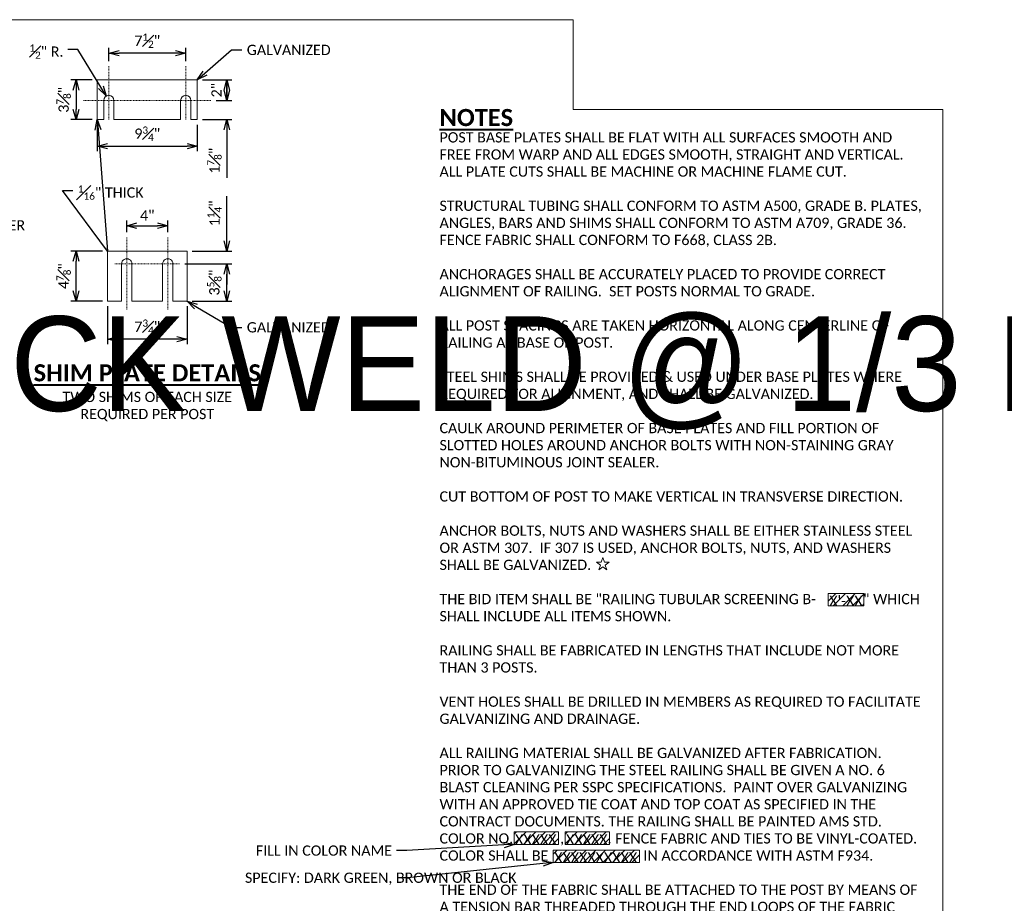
# Model space of a CAD drawing. Extents: x -1624 to -745, y -2680 to -2428.
# Tile 8 of 10: x -1381 to -1237, y -2557 to -2428. Entities that reach past the tile are written whole.
import ezdxf
from ezdxf import colors
from ezdxf.entities.mleader import LeaderData, LeaderLine
from ezdxf.enums import TextEntityAlignment as Align
from ezdxf.math import Vec2, Vec3

# ---------------------------------------------------------------- set-up
doc = ezdxf.new("R2018")
doc.units = 0
doc.header["$MEASUREMENT"] = 0
doc.linetypes.add('Wisdot4', pattern=[0.28125, 0.125, -0.0625, 0.03125, -0.0625])
doc.layers.add('B_ANNO_DESIGN_NOTES', color=1, linetype='Continuous', lineweight=18, true_color=0xff0000)
for name, color, linetype, lineweight in [('B_ANNO_DIM', 7, 'Continuous', 18), ('B_ANNO_SYMB', 7, 'Continuous', 18), ('B_ANNO_TEXT', 7, 'Continuous', 18), ('B_ANNO_TEXT_TITLE', 7, 'Continuous', 40), ('B_CNTR', 1, 'Wisdot4', 18), ('B_STEEL', 92, 'Continuous', 18)]:
    doc.layers.add(name, color=color, linetype=linetype, lineweight=lineweight)
doc.layers.add('B_ANNO_NOPLOT', color=47, linetype='Continuous', lineweight=18, plot=False)
doc.styles.add('Annotative', font='calibri.ttf', dxfattribs={"height": 0.0625})
doc.styles.get("Standard").update_dxf_attribs({"font": 'calibri.ttf'})
doc.styles.add('Title', font='calibrib.ttf', dxfattribs={"height": 0.125})
doc.dimstyles.new('Annotative', dxfattribs={"dimscale": 0, "dimtxt": 0.0625, "dimasz": 0.0625, "dimexe": 0.03125, "dimexo": 0.03125, "dimgap": 0.03125, "dimtad": 1, "dimdec": 3, "dimzin": 3, "dimdsep": 46, "dimlunit": 4, "dimtxsty": 'Standard', "dimblk": 'OPEN30', "dimcen": 0.03125, "dimaunit": 1, "dimadec": 0, "dimazin": 3, "dimtfac": 0.75, "dimtdec": 3, "dimtofl": 0, "dimtmove": 0, "dimatfit": 3, "dimldrblk": 'OPEN30', "dimfxl": 1, "dimtfill": 1, "dimfrac": 1, "dimtolj": 1, "dimtzin": 0, "dimarcsym": 0})

# ---------------------------------------------------------------- blocks, each defined once
blk = doc.blocks.new('_Open30')
at = {"color": 0, "linetype": 'ByBlock', "lineweight": -2}
for p, q in [((-1, 0.268), (0, 0)), ((0, 0), (-1, -0.268)), ((0, 0), (-1, 0))]:
    blk.add_line(p, q, dxfattribs=at)
blk = doc.blocks.new('*D30')
at = {"layer": 'B_ANNO_DIM', "color": 0, "lineweight": -2, "transparency": 16777216}
for p, q in [((256.03, 245.95), (256.03, 247.86)), ((267.28, 245.95), (267.28, 247.86)), ((265.78, 247.11), (257.53, 247.11))]:
    blk.add_line(p, q, dxfattribs=at)
at = {"layer": 'Defpoints', "color": 0, "transparency": 16777216}
for p in [(256.03, 247.11), (256.03, 245.2), (267.28, 245.2)]:
    blk.add_point(p, dxfattribs=at)
at = {"layer": 'B_ANNO_DIM', "color": 0, "lineweight": -2, "transparency": 16777216, "xscale": 1.5, "yscale": 1.5, "zscale": 1.5, "rotation": 180}
blk.add_blockref('_Open30', (256.03, 247.11), dxfattribs=at)
at = {"layer": 'B_ANNO_DIM', "color": 0, "lineweight": -2, "transparency": 16777216, "xscale": 1.5, "yscale": 1.5, "zscale": 1.5}
blk.add_blockref('_Open30', (267.28, 247.11), dxfattribs=at)
at = {"layer": 'B_ANNO_DIM', "color": 0, "transparency": 16777216, "insert": (261.65, 248.92), "char_height": 1.5, "attachment_point": 5, "bg_fill": 3, "box_fill_scale": 1.25, "bg_fill_color": 256, "bg_fill_true_color": 13158600, "bg_fill_transparency": 0}
blk.add_mtext('\\A1;7{\\H0.7x;\\S1#2;}"', dxfattribs=at)
blk = doc.blocks.new('*D161')
at = {"layer": 'B_ANNO_DIM', "color": 0, "lineweight": -2, "transparency": 16777216}
for p, q in [((269.72, 243.2), (274.04, 243.2)), ((273.29, 241.7), (273.29, 243.2)), ((273.29, 241.7), (273.29, 240.2)), ((271.72, 240.2), (274.04, 240.2))]:
    blk.add_line(p, q, dxfattribs=at)
at = {"layer": 'Defpoints', "color": 0, "transparency": 16777216}
for p in [(268.97, 243.2), (273.29, 243.2), (270.97, 240.2)]:
    blk.add_point(p, dxfattribs=at)
at = {"layer": 'B_ANNO_DIM', "color": 0, "lineweight": -2, "transparency": 16777216, "xscale": 1.5, "yscale": 1.5, "zscale": 1.5}
for p, rotation in [((273.29, 243.2), 90), ((273.29, 240.2), 270)]:
    blk.add_blockref('_Open30', p, dxfattribs=dict(at, rotation=rotation))
at = {"layer": 'B_ANNO_DIM', "color": 0, "transparency": 16777216, "insert": (271.78, 241.7), "char_height": 1.5, "attachment_point": 5, "rotation": 90}
blk.add_mtext('\\A1;2"', dxfattribs=at)
blk = doc.blocks.new('*D60')
at = {"layer": 'B_ANNO_DIM', "color": 0, "lineweight": -2, "transparency": 16777216}
for p, q in [((273.29, 241.7), (273.29, 243.2)), ((271.72, 240.2), (274.04, 240.2)), ((269.72, 237.39), (274.04, 237.39)), ((273.29, 235.89), (273.29, 228.85))]:
    blk.add_line(p, q, dxfattribs=at)
at = {"layer": 'Defpoints', "color": 0, "transparency": 16777216}
for p in [(270.97, 240.2), (273.29, 240.2), (268.97, 237.39)]:
    blk.add_point(p, dxfattribs=at)
at = {"layer": 'B_ANNO_DIM', "color": 0, "lineweight": -2, "transparency": 16777216, "xscale": 1.5, "yscale": 1.5, "zscale": 1.5}
for p, rotation in [((273.29, 240.2), 270), ((273.29, 237.39), 90)]:
    blk.add_blockref('_Open30', p, dxfattribs=dict(at, rotation=rotation))
at = {"layer": 'B_ANNO_DIM', "color": 0, "transparency": 16777216, "insert": (271.47, 231.38), "char_height": 1.5, "attachment_point": 5, "rotation": 90, "bg_fill": 3, "box_fill_scale": 1.25, "bg_fill_color": 256, "bg_fill_true_color": 13158600, "bg_fill_transparency": 0}
blk.add_mtext('\\A1;1{\\H0.7x;\\S7#8;}"', dxfattribs=at)
blk = doc.blocks.new('*D160')
at = {"layer": 'B_ANNO_DIM', "color": 0, "lineweight": -2, "transparency": 16777216}
for p, q in [((253.59, 243.2), (250.49, 243.2)), ((251.24, 241.7), (251.24, 238.89)), ((253.59, 237.39), (250.49, 237.39))]:
    blk.add_line(p, q, dxfattribs=at)
at = {"layer": 'Defpoints', "color": 0, "transparency": 16777216}
for p in [(254.34, 243.2), (251.24, 237.39), (254.34, 237.39)]:
    blk.add_point(p, dxfattribs=at)
at = {"layer": 'B_ANNO_DIM', "color": 0, "lineweight": -2, "transparency": 16777216, "xscale": 1.5, "yscale": 1.5, "zscale": 1.5}
for p, rotation in [((251.24, 243.2), 90), ((251.24, 237.39), 270)]:
    blk.add_blockref('_Open30', p, dxfattribs=dict(at, rotation=rotation))
at = {"layer": 'B_ANNO_DIM', "color": 0, "transparency": 16777216, "insert": (249.42, 240.29), "char_height": 1.5, "attachment_point": 5, "rotation": 90}
blk.add_mtext('\\A1;3{\\H0.7x;\\S7#8;}"', dxfattribs=at)
blk = doc.blocks.new('*D31')
at = {"layer": 'B_ANNO_DIM', "color": 0, "lineweight": -2, "transparency": 16777216}
for p, q in [((255.84, 210.09), (255.84, 204.53)), ((267.47, 210.09), (267.47, 204.53)), ((265.97, 205.28), (257.34, 205.28))]:
    blk.add_line(p, q, dxfattribs=at)
at = {"layer": 'Defpoints', "color": 0, "transparency": 16777216}
for p in [(255.84, 210.84), (267.47, 210.84), (255.84, 205.28)]:
    blk.add_point(p, dxfattribs=at)
at = {"layer": 'B_ANNO_DIM', "color": 0, "lineweight": -2, "transparency": 16777216, "xscale": 1.5, "yscale": 1.5, "zscale": 1.5, "rotation": 180}
blk.add_blockref('_Open30', (255.84, 205.28), dxfattribs=at)
at = {"layer": 'B_ANNO_DIM', "color": 0, "lineweight": -2, "transparency": 16777216, "xscale": 1.5, "yscale": 1.5, "zscale": 1.5}
blk.add_blockref('_Open30', (267.47, 205.28), dxfattribs=at)
at = {"layer": 'B_ANNO_DIM', "color": 0, "transparency": 16777216, "insert": (261.65, 207.1), "char_height": 1.5, "attachment_point": 5, "bg_fill": 3, "box_fill_scale": 1.25, "bg_fill_color": 256, "bg_fill_true_color": 13158600, "bg_fill_transparency": 0}
blk.add_mtext('\\A1;7{\\H0.7x;\\S3#4;}"', dxfattribs=at)
blk = doc.blocks.new('*D159')
at = {"layer": 'B_ANNO_DIM', "color": 0, "lineweight": -2, "transparency": 16777216}
for p, q in [((255.09, 218.17), (250.49, 218.17)), ((251.24, 212.34), (251.24, 216.67)), ((255.09, 210.84), (250.49, 210.84))]:
    blk.add_line(p, q, dxfattribs=at)
at = {"layer": 'Defpoints', "color": 0, "transparency": 16777216}
for p in [(251.24, 218.17), (255.84, 218.17), (255.84, 210.84)]:
    blk.add_point(p, dxfattribs=at)
at = {"layer": 'B_ANNO_DIM', "color": 0, "lineweight": -2, "transparency": 16777216, "xscale": 1.5, "yscale": 1.5, "zscale": 1.5}
for p, rotation in [((251.24, 218.17), 90), ((251.24, 210.84), 270)]:
    blk.add_blockref('_Open30', p, dxfattribs=dict(at, rotation=rotation))
at = {"layer": 'B_ANNO_DIM', "color": 0, "transparency": 16777216, "insert": (249.42, 214.5), "char_height": 1.5, "attachment_point": 5, "rotation": 90}
blk.add_mtext('\\A1;4{\\H0.7x;\\S7#8;}"', dxfattribs=at)
blk = doc.blocks.new('*D62')
at = {"layer": 'B_ANNO_DIM', "color": 0, "lineweight": -2, "transparency": 16777216}
for p, q in [((258.65, 220.92), (258.65, 222.62)), ((260.15, 221.87), (263.15, 221.87)), ((264.65, 220.92), (264.65, 222.62))]:
    blk.add_line(p, q, dxfattribs=at)
at = {"layer": 'Defpoints', "color": 0, "transparency": 16777216}
for p in [(264.65, 221.87), (258.65, 220.17), (264.65, 220.17)]:
    blk.add_point(p, dxfattribs=at)
at = {"layer": 'B_ANNO_DIM', "color": 0, "lineweight": -2, "transparency": 16777216, "xscale": 1.5, "yscale": 1.5, "zscale": 1.5, "rotation": 180}
blk.add_blockref('_Open30', (258.65, 221.87), dxfattribs=at)
at = {"layer": 'B_ANNO_DIM', "color": 0, "lineweight": -2, "transparency": 16777216, "xscale": 1.5, "yscale": 1.5, "zscale": 1.5}
blk.add_blockref('_Open30', (264.65, 221.87), dxfattribs=at)
at = {"layer": 'B_ANNO_DIM', "color": 0, "transparency": 16777216, "insert": (261.65, 223.37), "char_height": 1.5, "attachment_point": 5, "bg_fill": 3, "box_fill_scale": 1.25, "bg_fill_color": 256, "bg_fill_true_color": 13158600, "bg_fill_transparency": 0}
blk.add_mtext('\\A1;4"', dxfattribs=at)
blk = doc.blocks.new('*D32')
at = {"layer": 'B_ANNO_DIM', "color": 0, "lineweight": -2, "transparency": 16777216}
for p, q in [((273.29, 219.67), (273.29, 226.2)), ((268.22, 218.17), (274.04, 218.17)), ((267.15, 216.29), (274.04, 216.29)), ((273.29, 214.79), (273.29, 213.29))]:
    blk.add_line(p, q, dxfattribs=at)
at = {"layer": 'Defpoints', "color": 0, "transparency": 16777216}
for p in [(267.47, 218.17), (273.29, 218.17), (266.4, 216.29)]:
    blk.add_point(p, dxfattribs=at)
at = {"layer": 'B_ANNO_DIM', "color": 0, "lineweight": -2, "transparency": 16777216, "xscale": 1.5, "yscale": 1.5, "zscale": 1.5}
for p, rotation in [((273.29, 218.17), 270), ((273.29, 216.29), 90)]:
    blk.add_blockref('_Open30', p, dxfattribs=dict(at, rotation=rotation))
at = {"layer": 'B_ANNO_DIM', "color": 0, "transparency": 16777216, "insert": (271.48, 223.68), "char_height": 1.5, "attachment_point": 5, "rotation": 90, "bg_fill": 3, "box_fill_scale": 1.25, "bg_fill_color": 256, "bg_fill_true_color": 13158600, "bg_fill_transparency": 0}
blk.add_mtext('\\A1;1{\\H0.7x;\\S1#4;}"', dxfattribs=at)
blk = doc.blocks.new('*D162')
at = {"layer": 'B_ANNO_DIM', "color": 0, "lineweight": -2, "transparency": 16777216}
for p, q in [((267.15, 216.29), (274.04, 216.29)), ((273.29, 212.34), (273.29, 214.79)), ((268.22, 210.84), (274.04, 210.84))]:
    blk.add_line(p, q, dxfattribs=at)
at = {"layer": 'Defpoints', "color": 0, "transparency": 16777216}
for p in [(266.4, 216.29), (273.29, 216.29), (267.47, 210.84)]:
    blk.add_point(p, dxfattribs=at)
at = {"layer": 'B_ANNO_DIM', "color": 0, "lineweight": -2, "transparency": 16777216, "xscale": 1.5, "yscale": 1.5, "zscale": 1.5}
for p, rotation in [((273.29, 216.29), 90), ((273.29, 210.84), 270)]:
    blk.add_blockref('_Open30', p, dxfattribs=dict(at, rotation=rotation))
at = {"layer": 'B_ANNO_DIM', "color": 0, "transparency": 16777216, "insert": (271.46, 213.56), "char_height": 1.5, "attachment_point": 5, "rotation": 90}
blk.add_mtext('\\A1;3{\\H0.7x;\\S5#8;}"', dxfattribs=at)
blk = doc.blocks.new('*D61')
at = {"layer": 'B_ANNO_DIM', "color": 0, "lineweight": -2, "transparency": 16777216}
for p, q in [((254.34, 236.64), (254.34, 232.75)), ((268.97, 236.64), (268.97, 232.75)), ((255.84, 233.5), (267.47, 233.5))]:
    blk.add_line(p, q, dxfattribs=at)
at = {"layer": 'Defpoints', "color": 0, "transparency": 16777216}
for p in [(254.34, 237.39), (268.97, 237.39), (268.97, 233.5)]:
    blk.add_point(p, dxfattribs=at)
at = {"layer": 'B_ANNO_DIM', "color": 0, "lineweight": -2, "transparency": 16777216, "xscale": 1.5, "yscale": 1.5, "zscale": 1.5, "rotation": 180}
blk.add_blockref('_Open30', (254.34, 233.5), dxfattribs=at)
at = {"layer": 'B_ANNO_DIM', "color": 0, "lineweight": -2, "transparency": 16777216, "xscale": 1.5, "yscale": 1.5, "zscale": 1.5}
blk.add_blockref('_Open30', (268.97, 233.5), dxfattribs=at)
at = {"layer": 'B_ANNO_DIM', "color": 0, "transparency": 16777216, "insert": (261.65, 235.33), "char_height": 1.5, "attachment_point": 5, "bg_fill": 3, "box_fill_scale": 1.25, "bg_fill_color": 256, "bg_fill_true_color": 13158600, "bg_fill_transparency": 0}
blk.add_mtext('\\A1;9{\\H0.7x;\\S3#4;}"', dxfattribs=at)
blk = doc.blocks.new('_Integral')
at = {"color": 0, "linetype": 'ByBlock', "lineweight": -2}
for centre, start, end in [((0.439, 0.118), 129, 195), ((-0.439, -0.118), 309, 15)]:
    blk.add_arc(centre, 0.454, start, end, dxfattribs=at)
blk = doc.blocks.new('*U40')
at = {"color": 0, "lineweight": -2}
blk.add_lwpolyline([(-1.757, -0.759), (-1.664, -0.473), (-1.908, -0.296), (-1.606, -0.296), (-1.513, -0.009), (-1.42, -0.296), (-1.119, -0.296), (-1.363, -0.473), (-1.27, -0.759), (-1.513, -0.582), (-1.757, -0.759)], close=True, dxfattribs=at)
blk = doc.blocks.new('*U27')
at = {"style": 'Annotative'}
blk.add_attdef('SIZE', text='', height=0.75, dxfattribs=at).set_placement((2.32, -0.75), align=Align.MIDDLE_CENTER)
at = {"layer": 'B_ANNO_TEXT', "lineweight": 30, "flags": 104}
blk.add_attdef('NOTE', text='', height=0.75, dxfattribs=at).set_placement((11.41, 0), align=Align.MIDDLE_LEFT)
blk.add_attdef('LENGTH', text='', height=0.75, dxfattribs=at).set_placement((6.82, -0.75), align=Align.MIDDLE_CENTER)
blk = doc.blocks.new('INS_SCREENING_BASE')
at = {"layer": 'B_ANNO_DESIGN_NOTES'}
h = blk.add_hatch(dxfattribs=at)
h.set_pattern_fill('ANSI31', color=256, scale=8)
h.set_pattern_definition([(45, (363.8221, 167.2065), (-0.7071, 0.7071), [])])
h.paths.add_polyline_path([(361.1975, 168.11), (361.1975, 166.303), (366.4468, 166.303), (366.4468, 168.11)])
h = blk.add_hatch(dxfattribs=at)
h.set_pattern_fill('ANSI31', color=256, scale=8)
h.set_pattern_definition([(45, (318.5346, 132.3104), (-0.7071, 0.7071), [])])
h.paths.add_polyline_path([(315.3029, 133.2139), (315.3029, 131.407), (321.7662, 131.407), (321.7662, 133.2139)])
h = blk.add_hatch(dxfattribs=at)
h.set_pattern_fill('ANSI31', color=256, scale=8)
h.set_pattern_definition([(45, (325.9899, 132.3104), (-0.7071, 0.7071), [])])
h.paths.add_polyline_path([(322.7582, 133.2139), (322.7582, 131.407), (329.2216, 131.407), (329.2216, 133.2139)])
h = blk.add_hatch(dxfattribs=at)
h.set_pattern_fill('ANSI31', color=256, scale=8)
h.set_pattern_definition([(45, (327.3063, 129.6623), (-0.7071, 0.7071), [])])
h.paths.add_polyline_path([(320.993, 130.5658), (320.993, 128.7589), (333.6197, 128.7589), (333.6197, 130.5658)])
for points in [[(361.1975, 168.11), (361.1975, 166.303), (366.4468, 166.303), (366.4468, 168.11)], [(315.3029, 133.2139), (315.3029, 131.407), (321.7662, 131.407), (321.7662, 133.2139)], [(322.7582, 133.2139), (322.7582, 131.407), (329.2216, 131.407), (329.2216, 133.2139)], [(320.993, 130.5658), (320.993, 128.7589), (333.6197, 128.7589), (333.6197, 130.5658)]]:
    blk.add_lwpolyline(points, close=True, dxfattribs=at)
at = {"layer": 'B_CNTR'}
for p, q in [((256.0285, 245.1979), (256.0285, 237.3854)), ((267.2785, 245.1979), (267.2785, 237.3854)), ((252.341, 240.1979), (270.966, 240.1979)), ((258.6535, 220.167), (258.6535, 209.557)), ((264.6535, 220.167), (264.6535, 209.557)), ((256.9035, 216.289), (266.4035, 216.289))]:
    blk.add_line(p, q, dxfattribs=at)
at = {"layer": 'B_STEEL'}
blk.add_lwpolyline([(266.5285, 237.3854), (266.5285, 240.1979, -1), (268.0285, 240.1979), (268.0285, 237.3854), (268.966, 237.3854), (268.966, 243.1979), (254.341, 243.1979), (254.341, 237.3854), (255.2785, 237.3854), (255.2785, 240.1979, -1), (256.7785, 240.1979), (256.7785, 237.3854)], format="xyb", close=True, dxfattribs=at)
at = {"layer": 'B_ANNO_SYMB', "xscale": 2.384702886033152, "yscale": 2.384702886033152, "zscale": 2.384702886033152}
blk.add_blockref('*U40', (331.8767, 173.3726), dxfattribs=at)
at = {"layer": 'B_ANNO_DIM', "style": 'Annotative'}
for tag, p in [('RSPA', (231.1917, 75.3537)), ('BARS', (228.2292, 71.6697)), ('BSPA', (251.2619, 71.6697))]:
    blk.add_attdef(tag, text='', height=1.5, dxfattribs=at).set_placement(p, align=Align.MIDDLE_CENTER)
at = {"layer": 'B_ANNO_TEXT', "char_height": 1.5, "style": 'Annotative'}
for s, insert, width, attachment_point in [('POST BASE PLATES SHALL BE FLAT WITH ALL SURFACES SMOOTH AND FREE FROM WARP AND ALL EDGES SMOOTH, STRAIGHT AND VERTICAL.  ALL PLATE CUTS SHALL BE MACHINE OR MACHINE FLAME CUT.\\P\\PSTRUCTURAL TUBING SHALL CONFORM TO ASTM A500, GRADE B. PLATES, ANGLES, BARS AND SHIMS SHALL CONFORM TO ASTM A709, GRADE 36. FENCE FABRIC SHALL CONFORM TO F668, CLASS 2B.\\P\\PANCHORAGES SHALL BE ACCURATELY PLACED TO PROVIDE CORRECT ALIGNMENT OF RAILING.  SET POSTS NORMAL TO GRADE.\\P\\PALL POST SPACINGS ARE TAKEN HORIZONTAL ALONG CENTERLINE OF RAILING AT BASE OF POST.\\P\\PSTEEL SHIMS SHALL BE PROVIDED & USED UNDER BASE PLATES WHERE REQUIRED FOR ALIGNMENT, AND SHALL BE GALVANIZED.\\P\\PCAULK AROUND PERIMETER OF BASE PLATES AND FILL PORTION OF SLOTTED HOLES AROUND ANCHOR BOLTS WITH NON-STAINING GRAY NON-BITUMINOUS JOINT SEALER.\\P\\PCUT BOTTOM OF POST TO MAKE VERTICAL IN TRANSVERSE DIRECTION.\\P\\PANCHOR BOLTS, NUTS AND WASHERS SHALL BE EITHER STAINLESS STEEL OR ASTM 307.  IF 307 IS USED, ANCHOR BOLTS, NUTS, AND WASHERS SHALL BE GALVANIZED.\\P\\PTHE BID ITEM SHALL BE "RAILING TUBULAR SCREENING B-             " WHICH SHALL INCLUDE ALL ITEMS SHOWN.\\P\\PRAILING SHALL BE FABRICATED IN LENGTHS THAT INCLUDE NOT MORE THAN 3 POSTS.\\P\\PVENT HOLES SHALL BE DRILLED IN MEMBERS AS REQUIRED TO FACILITATE GALVANIZING AND DRAINAGE.\\P\\PALL RAILING MATERIAL SHALL BE GALVANIZED AFTER FABRICATION. PRIOR TO GALVANIZING THE STEEL RAILING SHALL BE GIVEN A NO. 6 BLAST CLEANING PER SSPC SPECIFICATIONS.  PAINT OVER GALVANIZING WITH AN APPROVED TIE COAT AND TOP COAT AS SPECIFIED IN THE CONTRACT DOCUMENTS. THE RAILING SHALL BE PAINTED AMS STD. COLOR NO.             ,            . FENCE FABRIC AND TIES TO BE VINYL-COATED. COLOR SHALL BE ^I^I           IN ACCORDANCE WITH ASTM F934.\\P\\PTHE END OF THE FABRIC SHALL BE ATTACHED TO THE POST BY MEANS OF A TENSION BAR THREADED THROUGH THE END LOOPS OF THE FABRIC AND SECURED TO THE POST WITH CLAMPS & BOLT.  THE FABRIC SHALL BE STRETCHED TO REMOVE ALL SLACK.', (304.389, 235.5429), 70.596439, 1), ('TWO SHIMS OF EACH SIZE REQUIRED PER POST', (261.6535, 197.5845), 25.185687, 2)]:
    blk.add_mtext(s, dxfattribs=dict(at, insert=insert, width=width, attachment_point=attachment_point))
at = {"layer": 'B_ANNO_TEXT', "style": 'Annotative'}
for tag, p in [('RSPA', (363.8227, 165.8253)), ('AMSNO.', (318.4638, 130.9293)), ('AMSNAME', (325.9192, 130.9293)), ('FABRIC', (327.2203, 128.2812))]:
    blk.add_attdef(tag, text='', height=1.5, dxfattribs=at).set_placement(p, align=Align.BOTTOM_CENTER)
at = {"layer": 'B_ANNO_TEXT_TITLE', "insert": (304.389, 236.416), "char_height": 2.5, "attachment_point": 7, "line_spacing_factor": 0.8, "style": 'Title'}
blk.add_mtext('{\\LNOTES}', dxfattribs=at)
at = {"layer": 'B_ANNO_TEXT_TITLE', "insert": (261.6535, 199.0846), "char_height": 2.500002, "width": 34.125575, "attachment_point": 8, "style": 'Title'}
blk.add_mtext('\\LSHIM PLATE DETAILS\\l', dxfattribs=at)
at = {"layer": 'B_ANNO_DIM'}
dim = blk.add_linear_dim(base=(251.2399, 237.3854), p1=(254.341, 243.1979), p2=(254.341, 237.3854), angle=90, text='3{\\H0.7x;\\S7#8;}"', dimstyle='Annotative', override={"dimtfill": 0}, dxfattribs=at)
dim.commit()
dim.dimension.update_dxf_attribs({"geometry": '*D160', "text_midpoint": (249.416, 240.2916)})
dim = blk.add_linear_dim(base=(273.287, 243.1979), p1=(270.966, 240.1979), p2=(268.966, 243.1979), angle=90, text='2"', dimstyle='Annotative', override={"dimtfill": 0}, dxfattribs=at)
dim.commit()
dim.dimension.update_dxf_attribs({"geometry": '*D161', "text_midpoint": (273.287, 241.6979), "dimtype": 128})
at = {"layer": 'B_ANNO_DESIGN_NOTES'}
ml = blk.add_multileader_mtext('Standard', dxfattribs=at)
ml.set_content('FILL IN COLOR NAME', color=256)
ml.set_leader_properties()
ml.set_arrow_properties(name='OPEN30')
ml.build(insert=Vec2(0, 0))
ml.multileader.update_dxf_attribs({"dogleg_length": 0.0625, "arrow_head_size": 1.5, "scale": 24})
ctx = ml.context
ctx.base_point, ctx.scale, ctx.char_height, ctx.arrow_head_size, ctx.landing_gap_size, ctx.plane_origin = Vec3(276.7824, 130.4869), 24, 1.5, 1.5, 0.75, Vec3(314.2807, 118.1202)
notes = []
notes.append((ctx, [(0, (1, 1, 0), (299.5836, 130.4869), (-1, 0), 1.5, [(0, [(315.3029, 131.407)], 0, [])])]))
ctx.mtext.insert, ctx.mtext.width, ctx.mtext.flow_direction = Vec3(277.5324, 131.2479), 21.400173, 5
ml = blk.add_multileader_mtext('Standard', dxfattribs=at)
ml.set_content('SPECIFY: DARK GREEN, BROWN OR BLACK', color=256)
ml.set_leader_properties()
ml.set_arrow_properties(name='OPEN30')
ml.build(insert=Vec2(0, 0))
ml.multileader.update_dxf_attribs({"dogleg_length": 0.0625, "arrow_head_size": 1.5, "scale": 24})
ctx = ml.context
ctx.base_point, ctx.scale, ctx.char_height, ctx.arrow_head_size, ctx.landing_gap_size, ctx.plane_origin = Vec3(275.1881, 126.5147), 24, 1.5, 1.5, 0.75, Vec3(320.9343, 128.6802)
notes.append((ctx, [(0, (1, 1, 0), (299.7269, 126.5147), (-1, 0), 1.5, [(0, [(320.993, 128.7589)], 0, [])])]))
ctx.mtext.insert, ctx.mtext.width, ctx.mtext.flow_direction = Vec3(275.9381, 127.2757), 21.878546, 5
at = {"layer": 'B_ANNO_DIM'}
ml = blk.add_multileader_mtext('Standard', dxfattribs=at)
ml.set_content('\\A1;{\\H0.7x;\\S3#4;}" DIA. HOLES. USE {\\H0.7x;\\S3#4;}" X 1{\\H0.7x;\\S1#2;}" SLOTTED HOLE FOR CAST IN PLACE ANCHOR BOLTS', color=256)
ml.set_leader_properties()
ml.set_arrow_properties(name='OPEN30')
ml.build(insert=Vec2(0, 0))
ml.multileader.update_dxf_attribs({"dogleg_length": 0.0625, "arrow_head_size": 1.5, "scale": 24})
ctx = ml.context
ctx.base_point, ctx.scale, ctx.char_height, ctx.arrow_head_size, ctx.landing_gap_size, ctx.plane_origin = Vec3(100.887, 246.043), 24, 1.5, 1.5, 0.75, Vec3(123.2496, 225.5643)
notes.append((ctx, [(1, (1, 1, 0), (132.1135, 246.043), (-1, 0), 1.5, [(0, [(123.2496, 225.5643)], 0, [])])]))
ctx.mtext.insert, ctx.mtext.width, ctx.mtext.flow_direction = Vec3(101.637, 246.804), 28.908211, 5
ml = blk.add_multileader_mtext('Standard', dxfattribs=at)
ml.set_content('\\A1;{\\H0.7x;\\S5#8;}" DIA. X 8" LONG HEX BOLTS WITH NUT & WASHER', color=256)
ml.set_leader_properties()
ml.set_arrow_properties(name='OPEN30')
ml.build(insert=Vec2(0, 0))
ml.multileader.update_dxf_attribs({"dogleg_length": 0.0625, "arrow_head_size": 1.5, "scale": 24})
ctx = ml.context
ctx.base_point, ctx.scale, ctx.char_height, ctx.arrow_head_size, ctx.landing_gap_size, ctx.plane_origin = Vec3(193.1234, 222.2166), 24, 1.5, 1.5, 0.75, Vec3(188.1447, 222.2166)
notes.append((ctx, [(0, (1, 1, 0), (191.6234, 222.2166), (1, 0), 1.5, [(0, [(188.1447, 222.2166)], 0, [])])]))
ctx.mtext.insert, ctx.mtext.width, ctx.mtext.flow_direction = Vec3(193.8734, 222.9776), 19.948582, 5
for ctx, leaders in notes:
    for number, flags, end, landing, length, lines in leaders:
        leader = LeaderData()
        leader.index, (leader.has_last_leader_line, leader.has_dogleg_vector, leader.attachment_direction) = number, flags
        leader.last_leader_point, leader.dogleg_vector, leader.dogleg_length = Vec3(end), Vec3(landing), length
        for number, points, colour, breaks in lines:
            line = LeaderLine()
            line.index, line.vertices, line.color, line.breaks = number, Vec3.list(points), colors.encode_raw_color(colour), breaks
            leader.lines.append(line)
        ctx.leaders.append(leader)
for base, p1, p2, text, picture, middle in [((256.0285, 247.1069), (267.2785, 245.1979), (256.0285, 245.1979), '7{\\H0.7x;\\S1#2;}"', '*D30', (261.6535, 248.9168)), ((264.6535, 221.868), (258.6535, 220.167), (264.6535, 220.167), '4"', '*D62', (261.6535, 223.3715))]:
    dim = blk.add_linear_dim(base=base, p1=p1, p2=p2, text=text, dimstyle='Annotative', dxfattribs=at)
    dim.commit()
    dim.dimension.update_dxf_attribs({"geometry": picture, "text_midpoint": middle})
dim = blk.add_linear_dim(base=(273.287, 240.1979), p1=(268.966, 237.3854), p2=(270.966, 240.1979), angle=90, text='1{\\H0.7x;\\S7#8;}"', dimstyle='Annotative', dxfattribs=at)
dim.commit()
dim.dimension.update_dxf_attribs({"geometry": '*D60', "text_midpoint": (273.287, 231.3799), "dimtype": 128})
for base, p1, p2, angle, text, picture, middle in [((273.287, 218.167), (266.4035, 216.289), (267.4675, 218.167), 90, '1{\\H0.7x;\\S1#4;}"', '*D32', (271.4834, 223.6834)), ((255.8395, 205.2817), (267.4675, 210.835), (255.8395, 210.835), 180, '7{\\H0.7x;\\S3#4;}"', '*D31', (261.6535, 207.1005))]:
    dim = blk.add_linear_dim(base=base, p1=p1, p2=p2, angle=angle, text=text, dimstyle='Annotative', dxfattribs=at)
    dim.commit()
    dim.dimension.update_dxf_attribs({"geometry": picture, "text_midpoint": middle})
at = {"layer": 'B_STEEL'}
blk.add_lwpolyline([(257.9035, 216.289), (257.9035, 210.835), (255.8395, 210.835), (255.8395, 218.167), (267.4675, 218.167), (267.4675, 210.835), (265.4035, 210.835), (265.4035, 216.289, 1.00407701), (263.9035, 216.289), (263.9035, 210.835), (259.4035, 210.835), (259.4035, 216.289, 1.00407704)], format="xyb", close=True, dxfattribs=at)
at = {"layer": 'B_ANNO_DIM'}
ref = blk.add_blockref('*U27', (195.135, 208.6257), dxfattribs=dict(at, xscale=2, yscale=2, zscale=2))
lines = blk.add_mtext('TACK WELD @ 1/3 POINTS', dxfattribs={"layer": 'B_ANNO_TEXT', "insert": (217.9551, 208.6257), "char_height": 13.840717, "attachment_point": 1})
ref.add_attrib('NOTE', '', (217.9551, 208.6257), dxfattribs={"flags": 104}).embed_mtext(lines)
for base, p1, p2, text, picture, middle in [((251.2399, 218.167), (255.8395, 210.835), (255.8395, 218.167), '4{\\H0.7x;\\S7#8;}"', '*D159', (249.4235, 214.501)), ((273.287, 216.289), (267.4675, 210.835), (266.4035, 216.289), '3{\\H0.7x;\\S5#8;}"', '*D162', (271.4579, 213.562))]:
    dim = blk.add_linear_dim(base=base, p1=p1, p2=p2, angle=90, text=text, dimstyle='Annotative', override={"dimtfill": 0}, dxfattribs=at)
    dim.commit()
    dim.dimension.update_dxf_attribs({"geometry": picture, "text_midpoint": middle})
ml = blk.add_multileader_mtext('Standard', dxfattribs=at)
ml.set_content('\\A1;{\\H0.7x;\\S1#2;}" R.', color=256)
ml.set_leader_properties()
ml.set_arrow_properties(name='OPEN30')
ml.build(insert=Vec2(0, 0))
ml.multileader.update_dxf_attribs({"dogleg_length": 0.0625, "arrow_head_size": 1.5, "scale": 24})
ctx = ml.context
ctx.base_point, ctx.scale, ctx.char_height, ctx.arrow_head_size, ctx.landing_gap_size, ctx.plane_origin = Vec3(243.6652, 247.6296), 24, 1.5, 1.5, 0.75, Vec3(255.6424, 240.8409)
notes = []
notes.append((ctx, [(0, (1, 1, 0), (251.5219, 247.6296), (-1, 0), 1.5, [(0, [(255.6424, 240.8409)], 0, [])])]))
ctx.mtext.insert, ctx.mtext.flow_direction = Vec3(244.4152, 248.3848), 5
ml = blk.add_multileader_mtext('Standard', dxfattribs=at)
ml.set_content('GALVANIZED', color=256)
ml.set_leader_properties()
ml.set_arrow_properties(name='OPEN30')
ml.build(insert=Vec2(0, 0))
ml.multileader.update_dxf_attribs({"dogleg_length": 0.0625, "arrow_head_size": 1.5, "scale": 24})
ctx = ml.context
ctx.base_point, ctx.scale, ctx.char_height, ctx.arrow_head_size, ctx.landing_gap_size, ctx.plane_origin = Vec3(275.4567, 247.5708), 24, 1.5, 1.5, 0.75, Vec3(268.966, 243.1979)
notes.append((ctx, [(0, (1, 1, 0), (273.9567, 247.5708), (1, 0), 1.5, [(0, [(268.966, 243.1979)], 0, [])])]))
ctx.mtext.insert, ctx.mtext.flow_direction = Vec3(276.2067, 248.3312), 5
ml = blk.add_multileader_mtext('Standard', dxfattribs=at)
ml.set_content('\\A1;{\\H0.7x;\\S1#16;}" THICK', color=256)
ml.set_leader_properties()
ml.set_arrow_properties(name='OPEN30')
ml.build(insert=Vec2(0, 0))
ml.multileader.update_dxf_attribs({"dogleg_length": 0.0625, "arrow_head_size": 1.5, "scale": 24})
ctx = ml.context
ctx.base_point, ctx.scale, ctx.char_height, ctx.arrow_head_size, ctx.landing_gap_size, ctx.plane_origin = Vec3(250.7575, 227.017), 24, 1.5, 1.5, 0.75, Vec3(254.341, 231.5571)
notes.append((ctx, [(1, (1, 1, 0), (249.2575, 227.017), (1, 0), 1.5, [(1, [(254.341, 237.3854), (255.8395, 218.167)], 0, [])])]))
ctx.mtext.insert, ctx.mtext.flow_direction = Vec3(251.5075, 227.7762), 5
ml = blk.add_multileader_mtext('Standard', dxfattribs=at)
ml.set_content('GALVANIZED', color=256)
ml.set_leader_properties()
ml.set_arrow_properties(name='OPEN30')
ml.build(insert=Vec2(0, 0))
ml.multileader.update_dxf_attribs({"dogleg_length": 0.0625, "arrow_head_size": 1.5, "scale": 24})
ctx = ml.context
ctx.base_point, ctx.scale, ctx.char_height, ctx.arrow_head_size, ctx.landing_gap_size, ctx.plane_origin = Vec3(275.4567, 207.0041), 24, 1.5, 1.5, 0.75, Vec3(267.4675, 210.835)
notes.append((ctx, [(0, (1, 1, 0), (273.9567, 207.0041), (1, 0), 1.5, [(0, [(267.4675, 210.835)], 0, [])])]))
ctx.mtext.insert, ctx.mtext.flow_direction = Vec3(276.2067, 207.7645), 5
for ctx, leaders in notes:
    for number, flags, end, landing, length, lines in leaders:
        leader = LeaderData()
        leader.index, (leader.has_last_leader_line, leader.has_dogleg_vector, leader.attachment_direction) = number, flags
        leader.last_leader_point, leader.dogleg_vector, leader.dogleg_length = Vec3(end), Vec3(landing), length
        for number, points, colour, breaks in lines:
            line = LeaderLine()
            line.index, line.vertices, line.color, line.breaks = number, Vec3.list(points), colors.encode_raw_color(colour), breaks
            leader.lines.append(line)
        ctx.leaders.append(leader)
dim = blk.add_linear_dim(base=(268.966, 233.501), p1=(254.341, 237.3854), p2=(268.966, 237.3854), text='9{\\H0.7x;\\S3#4;}"', dimstyle='Annotative', dxfattribs=at)
dim.commit()
dim.dimension.update_dxf_attribs({"geometry": '*D61', "text_midpoint": (261.6535, 235.3273)})
at = {"layer": 'B_ANNO_NOPLOT', "flags": 128}
blk.add_lwpolyline([(0, 0), (0, 252), (323.9277, 252), (323.9277, 238.8552), (378, 238.8552), (378, 40.4996), (316.5708, 40.4996), (316.5708, 0)], close=True, dxfattribs=at)
at = {"layer": 'B_ANNO_DIM'}
ml = blk.add_multileader_mtext('Standard', dxfattribs=at)
ml.set_content('\\A1;2" X 2" X {\\H0.7x;\\S3#16;}" \\PX 2\'-0" TUBING', color=256)
ml.set_leader_properties()
ml.set_arrow_properties(name='INTEGRAL')
ml.build(insert=Vec2(0, 0))
ml.multileader.update_dxf_attribs({"text_right_attachment_type": 3, "dogleg_length": 0.0625, "arrow_head_size": 1.5, "scale": 24})
ctx = ml.context
ctx.base_point, ctx.scale, ctx.char_height, ctx.arrow_head_size, ctx.landing_gap_size, ctx.plane_origin = Vec3(23.4472, 243.7009), 24, 1.5, 1.5, 0.75, Vec3(49.012, 229.21)
ctx.right_attachment = 3
notes = []
notes.append((ctx, [(0, (1, 1, 0), (40.6683, 241.035), (-1, 0), 1.5, [(0, [(49.012, 229.21)], 0, [])])]))
ctx.mtext.insert, ctx.mtext.width, ctx.mtext.flow_direction = Vec3(24.1972, 244.4619), 14.557963, 5
ml = blk.add_multileader_mtext('Standard', dxfattribs=at)
ml.set_content('\\A1;2{\\H0.7x;\\S1#2;}" X 2{\\H0.7x;\\S1#2;}" X {\\H0.7x;\\S3#16;}" TUBING', color=256)
ml.set_leader_properties()
ml.set_arrow_properties(name='OPEN30')
ml.build(insert=Vec2(0, 0))
ml.multileader.update_dxf_attribs({"text_right_attachment_type": 3, "dogleg_length": 0.0625, "arrow_head_size": 1.5, "scale": 24})
ctx = ml.context
ctx.base_point, ctx.scale, ctx.char_height, ctx.arrow_head_size, ctx.landing_gap_size, ctx.plane_origin = Vec3(23.8299, 237.9117), 24, 1.5, 1.5, 0.75, Vec3(41.4765, 231.112)
ctx.right_attachment = 3
notes.append((ctx, [(0, (1, 1, 0), (38.3272, 234.6479), (-1, 0), 1.5, [(0, [(41.4765, 231.112)], 0, [])])]))
ctx.mtext.insert, ctx.mtext.width, ctx.mtext.flow_direction = Vec3(24.5799, 238.6726), 14.959555, 5
for ctx, leaders in notes:
    for number, flags, end, landing, length, lines in leaders:
        leader = LeaderData()
        leader.index, (leader.has_last_leader_line, leader.has_dogleg_vector, leader.attachment_direction) = number, flags
        leader.last_leader_point, leader.dogleg_vector, leader.dogleg_length = Vec3(end), Vec3(landing), length
        for number, points, colour, breaks in lines:
            line = LeaderLine()
            line.index, line.vertices, line.color, line.breaks = number, Vec3.list(points), colors.encode_raw_color(colour), breaks
            leader.lines.append(line)
        ctx.leaders.append(leader)

msp = doc.modelspace()

# ---------------------------------------------------------------- block references
ref = msp.add_blockref('INS_SCREENING_BASE', (-1623.66, -2679.62))
ref.add_attrib('AMSNO.', 'XXXXX', dxfattribs={"layer": 'B_ANNO_TEXT', "height": 1.5, "style": 'Annotative'}).set_placement((-1305.2, -2548.69), align=Align.BOTTOM_CENTER)
ref.add_attrib('AMSNAME', 'XXXXX', dxfattribs={"layer": 'B_ANNO_TEXT', "height": 1.5, "style": 'Annotative'}).set_placement((-1297.74, -2548.69), align=Align.BOTTOM_CENTER)
ref.add_attrib('FABRIC', 'XXXXXXXXXX', dxfattribs={"layer": 'B_ANNO_TEXT', "height": 1.5, "style": 'Annotative'}).set_placement((-1296.44, -2551.34), align=Align.BOTTOM_CENTER)
ref.add_attrib('RSPA', "X'-XX", dxfattribs={"layer": 'B_ANNO_TEXT', "height": 1.5, "style": 'Annotative'}).set_placement((-1259.84, -2513.8), align=Align.BOTTOM_CENTER)

doc.saveas('drawing.dxf')
